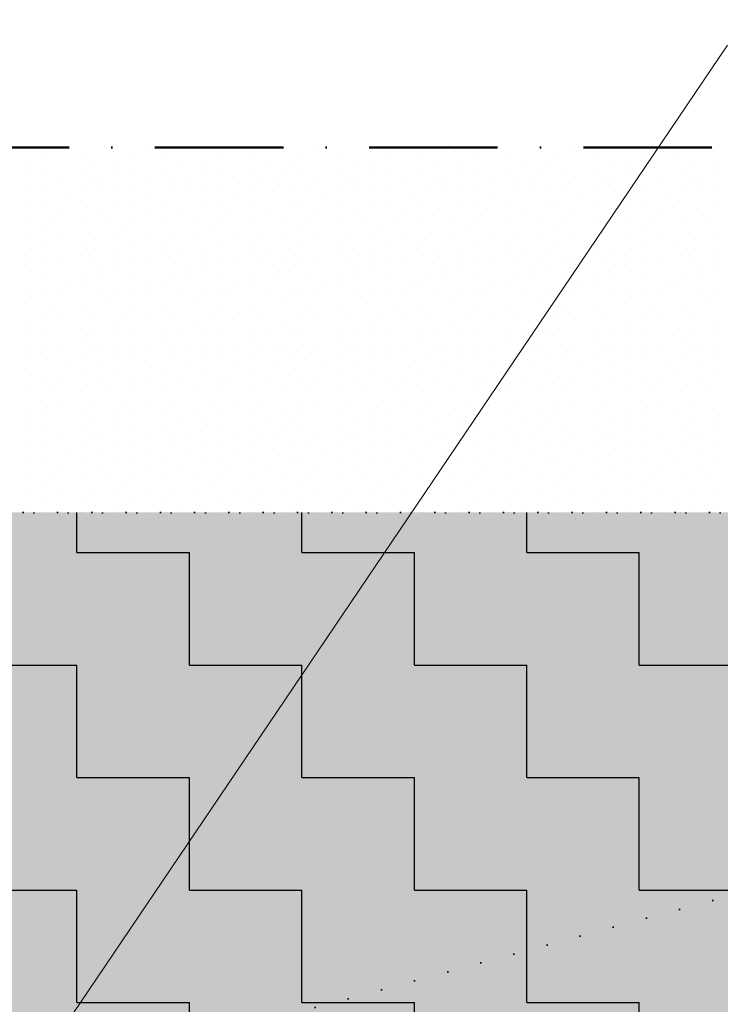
# Model space of a CAD drawing. Header units: millimetres. Extents: x -211955 to 157391, y -241491 to 94238.
# Tile 108 of 138: x 11679 to 13315, y -45416 to -43119. Entities that reach past the tile are written whole.
import ezdxf

# ---------------------------------------------------------------- set-up
doc = ezdxf.new("R2010")
doc.units = ezdxf.units.MM
doc.header["$PDMODE"] = 65
doc.linetypes.add('Cerchovana_1', pattern=[500, 300, -100, 0, -100])
doc.linetypes.add('Teckovana 0.5x_2', pattern=[80, 0, -80])
for name, color, linetype, lineweight in [('XR$2$PŮDORYS 1.NP - STÁVAJÍCÍ_1', 7, 'Continuous', 25), ('XR$3$SITUACE - BOURÁNÍ_1', 7, 'Continuous', 25), ('XR$4$SITUACE - BOURÁNÍ - KOTY_1', 7, 'Continuous', 25)]:
    doc.layers.add(name, color=color, linetype=linetype, lineweight=lineweight)
doc.styles.add('ARIALNARROW', font='ARIALN.TTF')
doc.dimstyles.new('DIMSTYLE_4', dxfattribs={"dimtxt": 250, "dimasz": 300, "dimexe": 0, "dimexo": 0, "dimgap": 125, "dimtad": 2, "dimlfac": 0.001, "dimrnd": 0.05, "dimzin": 4, "dimdsep": 46, "dimtxsty": 'ARIALNARROW', "dimblk1": 'ALL_ML_STRICH', "dimblk2": 'ALL_ML_STRICH', "dimsah": 1, "dimcen": 0, "dimclrd": 6, "dimclre": 6, "dimclrt": 6, "dimadec": 0, "dimazin": 0, "dimtfac": 1, "dimtdec": 0, "dimtix": 1, "dimtmove": 2, "dimatfit": 3, "dimfxl": 0, "dimtzin": 0, "dimlwd": 0, "dimlwe": 18, "dimarcsym": 0})

# ---------------------------------------------------------------- blocks, each defined once
blk = doc.blocks.new('VZOR_0')
at = {"layer": 'XR$3$SITUACE - BOURÁNÍ_1', "color": 204, "linetype": 'Continuous', "lineweight": 13}
for p, q in [((11776.2, -43417.2), (11776.2, -43417.2)), ((11976.2, -43417.2), (11976.2, -43417.2)), ((12176.2, -43417.2), (12176.2, -43417.2)), ((12376.2, -43417.2), (12376.2, -43417.2)), ((12576.2, -43417.2), (12576.2, -43417.2)), ((12776.2, -43417.2), (12776.2, -43417.2)), ((12976.2, -43417.2), (12976.2, -43417.2)), ((13176.2, -43417.2), (13176.2, -43417.2)), ((11697.4, -43425.8), (11697.4, -43425.8)), ((11740, -43440), (11740, -43440)), ((11820, -43440), (11820, -43440)), ((11897.4, -43425.8), (11897.4, -43425.8)), ((11940, -43440), (11940, -43440)), ((12020, -43440), (12020, -43440)), ((12097.4, -43425.8), (12097.4, -43425.8)), ((12140, -43440), (12140, -43440)), ((12220, -43440), (12220, -43440)), ((12297.4, -43425.8), (12297.4, -43425.8)), ((12340, -43440), (12340, -43440)), ((12420, -43440), (12420, -43440)), ((12497.4, -43425.8), (12497.4, -43425.8)), ((12540, -43440), (12540, -43440)), ((12620, -43440), (12620, -43440)), ((12697.4, -43425.8), (12697.4, -43425.8)), ((12740, -43440), (12740, -43440)), ((12820, -43440), (12820, -43440)), ((12897.4, -43425.8), (12897.4, -43425.8)), ((12940, -43440), (12940, -43440)), ((13020, -43440), (13020, -43440)), ((13097.4, -43425.8), (13097.4, -43425.8)), ((13140, -43440), (13140, -43440)), ((13220, -43440), (13220, -43440)), ((13297.4, -43425.8), (13297.4, -43425.8)), ((11706.8, -43453), (11706.8, -43453)), ((11820.6, -43468), (11820.6, -43468)), ((11856.8, -43452.4), (11856.8, -43452.4)), ((11906.8, -43453), (11906.8, -43453)), ((12020.6, -43468), (12020.6, -43468)), ((12056.8, -43452.4), (12056.8, -43452.4)), ((12106.8, -43453), (12106.8, -43453)), ((12220.6, -43468), (12220.6, -43468)), ((12256.8, -43452.4), (12256.8, -43452.4)), ((12306.8, -43453), (12306.8, -43453)), ((12420.6, -43468), (12420.6, -43468)), ((12456.8, -43452.4), (12456.8, -43452.4)), ((12506.8, -43453), (12506.8, -43453)), ((12620.6, -43468), (12620.6, -43468)), ((12656.8, -43452.4), (12656.8, -43452.4)), ((12706.8, -43453), (12706.8, -43453)), ((12820.6, -43468), (12820.6, -43468)), ((12856.8, -43452.4), (12856.8, -43452.4)), ((12906.8, -43453), (12906.8, -43453)), ((13020.6, -43468), (13020.6, -43468)), ((13056.8, -43452.4), (13056.8, -43452.4)), ((13106.8, -43453), (13106.8, -43453)), ((13220.6, -43468), (13220.6, -43468)), ((13256.8, -43452.4), (13256.8, -43452.4)), ((13306.8, -43453), (13306.8, -43453)), ((11700, -43480), (11700, -43480)), ((11741.8, -43476.4), (11741.8, -43476.4)), ((11775.4, -43484.6), (11775.4, -43484.6)), ((11843.4, -43487.8), (11843.4, -43487.8)), ((11869.8, -43490), (11869.8, -43490)), ((11900, -43480), (11900, -43480)), ((11941.8, -43476.4), (11941.8, -43476.4)), ((11975.4, -43484.6), (11975.4, -43484.6)), ((12043.4, -43487.8), (12043.4, -43487.8)), ((12069.8, -43490), (12069.8, -43490)), ((12100, -43480), (12100, -43480)), ((12141.8, -43476.4), (12141.8, -43476.4)), ((12175.4, -43484.6), (12175.4, -43484.6)), ((12243.4, -43487.8), (12243.4, -43487.8)), ((12269.8, -43490), (12269.8, -43490)), ((12300, -43480), (12300, -43480)), ((12341.8, -43476.4), (12341.8, -43476.4)), ((12375.4, -43484.6), (12375.4, -43484.6)), ((12443.4, -43487.8), (12443.4, -43487.8)), ((12469.8, -43490), (12469.8, -43490)), ((12500, -43480), (12500, -43480)), ((12541.8, -43476.4), (12541.8, -43476.4)), ((12575.4, -43484.6), (12575.4, -43484.6)), ((12643.4, -43487.8), (12643.4, -43487.8)), ((12669.8, -43490), (12669.8, -43490)), ((12700, -43480), (12700, -43480)), ((12741.8, -43476.4), (12741.8, -43476.4)), ((12775.4, -43484.6), (12775.4, -43484.6)), ((12843.4, -43487.8), (12843.4, -43487.8)), ((12869.8, -43490), (12869.8, -43490)), ((12900, -43480), (12900, -43480)), ((12941.8, -43476.4), (12941.8, -43476.4)), ((12975.4, -43484.6), (12975.4, -43484.6)), ((13043.4, -43487.8), (13043.4, -43487.8)), ((13069.8, -43490), (13069.8, -43490)), ((13100, -43480), (13100, -43480)), ((13141.8, -43476.4), (13141.8, -43476.4)), ((13175.4, -43484.6), (13175.4, -43484.6)), ((13243.4, -43487.8), (13243.4, -43487.8)), ((13269.8, -43490), (13269.8, -43490)), ((13300, -43480), (13300, -43480)), ((11707, -43507), (11707, -43507)), ((11742.8, -43511.8), (11742.8, -43511.8)), ((11828.8, -43510.4), (11828.8, -43510.4)), ((11907, -43507), (11907, -43507)), ((11942.8, -43511.8), (11942.8, -43511.8)), ((12028.8, -43510.4), (12028.8, -43510.4)), ((12107, -43507), (12107, -43507)), ((12142.8, -43511.8), (12142.8, -43511.8)), ((12228.8, -43510.4), (12228.8, -43510.4)), ((12307, -43507), (12307, -43507)), ((12342.8, -43511.8), (12342.8, -43511.8)), ((12428.8, -43510.4), (12428.8, -43510.4)), ((12507, -43507), (12507, -43507)), ((12542.8, -43511.8), (12542.8, -43511.8)), ((12628.8, -43510.4), (12628.8, -43510.4)), ((12707, -43507), (12707, -43507)), ((12742.8, -43511.8), (12742.8, -43511.8)), ((12828.8, -43510.4), (12828.8, -43510.4)), ((12907, -43507), (12907, -43507)), ((12942.8, -43511.8), (12942.8, -43511.8)), ((13028.8, -43510.4), (13028.8, -43510.4)), ((13107, -43507), (13107, -43507)), ((13142.8, -43511.8), (13142.8, -43511.8)), ((13228.8, -43510.4), (13228.8, -43510.4)), ((13307, -43507), (13307, -43507)), ((11787, -43529.6), (11787, -43529.6)), ((11868.8, -43519.8), (11868.8, -43519.8)), ((11987, -43529.6), (11987, -43529.6)), ((12068.8, -43519.8), (12068.8, -43519.8)), ((12187, -43529.6), (12187, -43529.6)), ((12268.8, -43519.8), (12268.8, -43519.8)), ((12387, -43529.6), (12387, -43529.6)), ((12468.8, -43519.8), (12468.8, -43519.8)), ((12587, -43529.6), (12587, -43529.6)), ((12668.8, -43519.8), (12668.8, -43519.8)), ((12787, -43529.6), (12787, -43529.6)), ((12868.8, -43519.8), (12868.8, -43519.8)), ((12987, -43529.6), (12987, -43529.6)), ((13068.8, -43519.8), (13068.8, -43519.8)), ((13187, -43529.6), (13187, -43529.6)), ((13268.8, -43519.8), (13268.8, -43519.8)), ((11705.4, -43548.4), (11705.4, -43548.4)), ((11739.8, -43551.8), (11739.8, -43551.8)), ((11772, -43558.6), (11772, -43558.6)), ((11820, -43540), (11820, -43540)), ((11860, -43560), (11860, -43560)), ((11905.4, -43548.4), (11905.4, -43548.4)), ((11939.8, -43551.8), (11939.8, -43551.8)), ((11972, -43558.6), (11972, -43558.6)), ((12020, -43540), (12020, -43540)), ((12060, -43560), (12060, -43560)), ((12105.4, -43548.4), (12105.4, -43548.4)), ((12139.8, -43551.8), (12139.8, -43551.8)), ((12172, -43558.6), (12172, -43558.6)), ((12220, -43540), (12220, -43540)), ((12260, -43560), (12260, -43560)), ((12305.4, -43548.4), (12305.4, -43548.4)), ((12339.8, -43551.8), (12339.8, -43551.8)), ((12372, -43558.6), (12372, -43558.6)), ((12420, -43540), (12420, -43540)), ((12460, -43560), (12460, -43560)), ((12505.4, -43548.4), (12505.4, -43548.4)), ((12539.8, -43551.8), (12539.8, -43551.8)), ((12572, -43558.6), (12572, -43558.6)), ((12620, -43540), (12620, -43540)), ((12660, -43560), (12660, -43560)), ((12705.4, -43548.4), (12705.4, -43548.4)), ((12739.8, -43551.8), (12739.8, -43551.8)), ((12772, -43558.6), (12772, -43558.6)), ((12820, -43540), (12820, -43540)), ((12860, -43560), (12860, -43560)), ((12905.4, -43548.4), (12905.4, -43548.4)), ((12939.8, -43551.8), (12939.8, -43551.8)), ((12972, -43558.6), (12972, -43558.6)), ((13020, -43540), (13020, -43540)), ((13060, -43560), (13060, -43560)), ((13105.4, -43548.4), (13105.4, -43548.4)), ((13139.8, -43551.8), (13139.8, -43551.8)), ((13172, -43558.6), (13172, -43558.6)), ((13220, -43540), (13220, -43540)), ((13260, -43560), (13260, -43560)), ((13305.4, -43548.4), (13305.4, -43548.4)), ((11690.2, -43580.8), (11690.2, -43580.8)), ((11748.8, -43584.8), (11748.8, -43584.8)), ((11890.2, -43580.8), (11890.2, -43580.8)), ((11948.8, -43584.8), (11948.8, -43584.8)), ((12090.2, -43580.8), (12090.2, -43580.8)), ((12148.8, -43584.8), (12148.8, -43584.8)), ((12290.2, -43580.8), (12290.2, -43580.8)), ((12348.8, -43584.8), (12348.8, -43584.8)), ((12490.2, -43580.8), (12490.2, -43580.8)), ((12548.8, -43584.8), (12548.8, -43584.8)), ((12690.2, -43580.8), (12690.2, -43580.8)), ((12748.8, -43584.8), (12748.8, -43584.8)), ((12890.2, -43580.8), (12890.2, -43580.8)), ((12948.8, -43584.8), (12948.8, -43584.8)), ((13090.2, -43580.8), (13090.2, -43580.8)), ((13148.8, -43584.8), (13148.8, -43584.8)), ((13290.2, -43580.8), (13290.2, -43580.8)), ((11821.8, -43586), (11821.8, -43586)), ((12021.8, -43586), (12021.8, -43586)), ((12221.8, -43586), (12221.8, -43586)), ((12421.8, -43586), (12421.8, -43586)), ((12621.8, -43586), (12621.8, -43586)), ((12821.8, -43586), (12821.8, -43586)), ((13021.8, -43586), (13021.8, -43586)), ((13221.8, -43586), (13221.8, -43586)), ((11697.4, -43625.8), (11697.4, -43625.8)), ((11728, -43608.4), (11728, -43608.4)), ((11776.2, -43617.2), (11776.2, -43617.2)), ((11839.6, -43615.6), (11839.6, -43615.6)), ((11897.4, -43625.8), (11897.4, -43625.8)), ((11928, -43608.4), (11928, -43608.4)), ((11976.2, -43617.2), (11976.2, -43617.2)), ((12039.6, -43615.6), (12039.6, -43615.6)), ((12097.4, -43625.8), (12097.4, -43625.8)), ((12128, -43608.4), (12128, -43608.4)), ((12176.2, -43617.2), (12176.2, -43617.2)), ((12239.6, -43615.6), (12239.6, -43615.6)), ((12297.4, -43625.8), (12297.4, -43625.8)), ((12328, -43608.4), (12328, -43608.4)), ((12376.2, -43617.2), (12376.2, -43617.2)), ((12439.6, -43615.6), (12439.6, -43615.6)), ((12497.4, -43625.8), (12497.4, -43625.8)), ((12528, -43608.4), (12528, -43608.4)), ((12576.2, -43617.2), (12576.2, -43617.2)), ((12639.6, -43615.6), (12639.6, -43615.6)), ((12697.4, -43625.8), (12697.4, -43625.8)), ((12728, -43608.4), (12728, -43608.4)), ((12776.2, -43617.2), (12776.2, -43617.2)), ((12839.6, -43615.6), (12839.6, -43615.6)), ((12897.4, -43625.8), (12897.4, -43625.8)), ((12928, -43608.4), (12928, -43608.4)), ((12976.2, -43617.2), (12976.2, -43617.2)), ((13039.6, -43615.6), (13039.6, -43615.6)), ((13097.4, -43625.8), (13097.4, -43625.8)), ((13128, -43608.4), (13128, -43608.4)), ((13176.2, -43617.2), (13176.2, -43617.2)), ((13239.6, -43615.6), (13239.6, -43615.6)), ((13297.4, -43625.8), (13297.4, -43625.8)), ((11706.8, -43653), (11706.8, -43653)), ((11740, -43640), (11740, -43640)), ((11820, -43640), (11820, -43640)), ((11856.8, -43652.4), (11856.8, -43652.4)), ((11906.8, -43653), (11906.8, -43653)), ((11940, -43640), (11940, -43640)), ((12020, -43640), (12020, -43640)), ((12056.8, -43652.4), (12056.8, -43652.4)), ((12106.8, -43653), (12106.8, -43653)), ((12140, -43640), (12140, -43640)), ((12220, -43640), (12220, -43640)), ((12256.8, -43652.4), (12256.8, -43652.4)), ((12306.8, -43653), (12306.8, -43653)), ((12340, -43640), (12340, -43640)), ((12420, -43640), (12420, -43640)), ((12456.8, -43652.4), (12456.8, -43652.4)), ((12506.8, -43653), (12506.8, -43653)), ((12540, -43640), (12540, -43640)), ((12620, -43640), (12620, -43640)), ((12656.8, -43652.4), (12656.8, -43652.4)), ((12706.8, -43653), (12706.8, -43653)), ((12740, -43640), (12740, -43640)), ((12820, -43640), (12820, -43640)), ((12856.8, -43652.4), (12856.8, -43652.4)), ((12906.8, -43653), (12906.8, -43653)), ((12940, -43640), (12940, -43640)), ((13020, -43640), (13020, -43640)), ((13056.8, -43652.4), (13056.8, -43652.4)), ((13106.8, -43653), (13106.8, -43653)), ((13140, -43640), (13140, -43640)), ((13220, -43640), (13220, -43640)), ((13256.8, -43652.4), (13256.8, -43652.4)), ((13306.8, -43653), (13306.8, -43653)), ((11741.8, -43676.4), (11741.8, -43676.4)), ((11820.6, -43668), (11820.6, -43668)), ((11941.8, -43676.4), (11941.8, -43676.4)), ((12020.6, -43668), (12020.6, -43668)), ((12141.8, -43676.4), (12141.8, -43676.4)), ((12220.6, -43668), (12220.6, -43668)), ((12341.8, -43676.4), (12341.8, -43676.4)), ((12420.6, -43668), (12420.6, -43668)), ((12541.8, -43676.4), (12541.8, -43676.4)), ((12620.6, -43668), (12620.6, -43668)), ((12741.8, -43676.4), (12741.8, -43676.4)), ((12820.6, -43668), (12820.6, -43668)), ((12941.8, -43676.4), (12941.8, -43676.4)), ((13020.6, -43668), (13020.6, -43668)), ((13141.8, -43676.4), (13141.8, -43676.4)), ((13220.6, -43668), (13220.6, -43668)), ((11700, -43680), (11700, -43680)), ((11775.4, -43684.6), (11775.4, -43684.6)), ((11843.4, -43687.8), (11843.4, -43687.8)), ((11869.8, -43690), (11869.8, -43690)), ((11900, -43680), (11900, -43680)), ((11975.4, -43684.6), (11975.4, -43684.6)), ((12043.4, -43687.8), (12043.4, -43687.8)), ((12069.8, -43690), (12069.8, -43690)), ((12100, -43680), (12100, -43680)), ((12175.4, -43684.6), (12175.4, -43684.6)), ((12243.4, -43687.8), (12243.4, -43687.8)), ((12269.8, -43690), (12269.8, -43690)), ((12300, -43680), (12300, -43680)), ((12375.4, -43684.6), (12375.4, -43684.6)), ((12443.4, -43687.8), (12443.4, -43687.8)), ((12469.8, -43690), (12469.8, -43690)), ((12500, -43680), (12500, -43680)), ((12575.4, -43684.6), (12575.4, -43684.6)), ((12643.4, -43687.8), (12643.4, -43687.8)), ((12669.8, -43690), (12669.8, -43690)), ((12700, -43680), (12700, -43680)), ((12775.4, -43684.6), (12775.4, -43684.6)), ((12843.4, -43687.8), (12843.4, -43687.8)), ((12869.8, -43690), (12869.8, -43690)), ((12900, -43680), (12900, -43680)), ((12975.4, -43684.6), (12975.4, -43684.6)), ((13043.4, -43687.8), (13043.4, -43687.8)), ((13069.8, -43690), (13069.8, -43690)), ((13100, -43680), (13100, -43680)), ((13175.4, -43684.6), (13175.4, -43684.6)), ((13243.4, -43687.8), (13243.4, -43687.8)), ((13269.8, -43690), (13269.8, -43690)), ((13300, -43680), (13300, -43680)), ((11707, -43707), (11707, -43707)), ((11742.8, -43711.8), (11742.8, -43711.8)), ((11828.8, -43710.4), (11828.8, -43710.4)), ((11868.8, -43719.8), (11868.8, -43719.8)), ((11907, -43707), (11907, -43707)), ((11942.8, -43711.8), (11942.8, -43711.8)), ((12028.8, -43710.4), (12028.8, -43710.4)), ((12068.8, -43719.8), (12068.8, -43719.8)), ((12107, -43707), (12107, -43707)), ((12142.8, -43711.8), (12142.8, -43711.8)), ((12228.8, -43710.4), (12228.8, -43710.4)), ((12268.8, -43719.8), (12268.8, -43719.8)), ((12307, -43707), (12307, -43707)), ((12342.8, -43711.8), (12342.8, -43711.8)), ((12428.8, -43710.4), (12428.8, -43710.4)), ((12468.8, -43719.8), (12468.8, -43719.8)), ((12507, -43707), (12507, -43707)), ((12542.8, -43711.8), (12542.8, -43711.8)), ((12628.8, -43710.4), (12628.8, -43710.4)), ((12668.8, -43719.8), (12668.8, -43719.8)), ((12707, -43707), (12707, -43707)), ((12742.8, -43711.8), (12742.8, -43711.8)), ((12828.8, -43710.4), (12828.8, -43710.4)), ((12868.8, -43719.8), (12868.8, -43719.8)), ((12907, -43707), (12907, -43707)), ((12942.8, -43711.8), (12942.8, -43711.8)), ((13028.8, -43710.4), (13028.8, -43710.4)), ((13068.8, -43719.8), (13068.8, -43719.8)), ((13107, -43707), (13107, -43707)), ((13142.8, -43711.8), (13142.8, -43711.8)), ((13228.8, -43710.4), (13228.8, -43710.4)), ((13268.8, -43719.8), (13268.8, -43719.8)), ((13307, -43707), (13307, -43707)), ((11787, -43729.6), (11787, -43729.6)), ((11820, -43740), (11820, -43740)), ((11987, -43729.6), (11987, -43729.6)), ((12020, -43740), (12020, -43740)), ((12187, -43729.6), (12187, -43729.6)), ((12220, -43740), (12220, -43740)), ((12387, -43729.6), (12387, -43729.6)), ((12420, -43740), (12420, -43740)), ((12587, -43729.6), (12587, -43729.6)), ((12620, -43740), (12620, -43740)), ((12787, -43729.6), (12787, -43729.6)), ((12820, -43740), (12820, -43740)), ((12987, -43729.6), (12987, -43729.6)), ((13020, -43740), (13020, -43740)), ((13187, -43729.6), (13187, -43729.6)), ((13220, -43740), (13220, -43740)), ((11705.4, -43748.4), (11705.4, -43748.4)), ((11739.8, -43751.8), (11739.8, -43751.8)), ((11772, -43758.6), (11772, -43758.6)), ((11860, -43760), (11860, -43760)), ((11905.4, -43748.4), (11905.4, -43748.4)), ((11939.8, -43751.8), (11939.8, -43751.8)), ((11972, -43758.6), (11972, -43758.6)), ((12060, -43760), (12060, -43760)), ((12105.4, -43748.4), (12105.4, -43748.4)), ((12139.8, -43751.8), (12139.8, -43751.8)), ((12172, -43758.6), (12172, -43758.6)), ((12260, -43760), (12260, -43760)), ((12305.4, -43748.4), (12305.4, -43748.4)), ((12339.8, -43751.8), (12339.8, -43751.8)), ((12372, -43758.6), (12372, -43758.6)), ((12460, -43760), (12460, -43760)), ((12505.4, -43748.4), (12505.4, -43748.4)), ((12539.8, -43751.8), (12539.8, -43751.8)), ((12572, -43758.6), (12572, -43758.6)), ((12660, -43760), (12660, -43760)), ((12705.4, -43748.4), (12705.4, -43748.4)), ((12739.8, -43751.8), (12739.8, -43751.8)), ((12772, -43758.6), (12772, -43758.6)), ((12860, -43760), (12860, -43760)), ((12905.4, -43748.4), (12905.4, -43748.4)), ((12939.8, -43751.8), (12939.8, -43751.8)), ((12972, -43758.6), (12972, -43758.6)), ((13060, -43760), (13060, -43760)), ((13105.4, -43748.4), (13105.4, -43748.4)), ((13139.8, -43751.8), (13139.8, -43751.8)), ((13172, -43758.6), (13172, -43758.6)), ((13260, -43760), (13260, -43760)), ((13305.4, -43748.4), (13305.4, -43748.4)), ((11690.2, -43780.8), (11690.2, -43780.8)), ((11748.8, -43784.8), (11748.8, -43784.8)), ((11821.8, -43786), (11821.8, -43786)), ((11890.2, -43780.8), (11890.2, -43780.8)), ((11948.8, -43784.8), (11948.8, -43784.8)), ((12021.8, -43786), (12021.8, -43786)), ((12090.2, -43780.8), (12090.2, -43780.8)), ((12148.8, -43784.8), (12148.8, -43784.8)), ((12221.8, -43786), (12221.8, -43786)), ((12290.2, -43780.8), (12290.2, -43780.8)), ((12348.8, -43784.8), (12348.8, -43784.8)), ((12421.8, -43786), (12421.8, -43786)), ((12490.2, -43780.8), (12490.2, -43780.8)), ((12548.8, -43784.8), (12548.8, -43784.8)), ((12621.8, -43786), (12621.8, -43786)), ((12690.2, -43780.8), (12690.2, -43780.8)), ((12748.8, -43784.8), (12748.8, -43784.8)), ((12821.8, -43786), (12821.8, -43786)), ((12890.2, -43780.8), (12890.2, -43780.8)), ((12948.8, -43784.8), (12948.8, -43784.8)), ((13021.8, -43786), (13021.8, -43786)), ((13090.2, -43780.8), (13090.2, -43780.8)), ((13148.8, -43784.8), (13148.8, -43784.8)), ((13221.8, -43786), (13221.8, -43786)), ((13290.2, -43780.8), (13290.2, -43780.8)), ((11728, -43808.4), (11728, -43808.4)), ((11928, -43808.4), (11928, -43808.4)), ((12128, -43808.4), (12128, -43808.4)), ((12328, -43808.4), (12328, -43808.4)), ((12528, -43808.4), (12528, -43808.4)), ((12728, -43808.4), (12728, -43808.4)), ((12928, -43808.4), (12928, -43808.4)), ((13128, -43808.4), (13128, -43808.4)), ((11697.4, -43825.8), (11697.4, -43825.8)), ((11776.2, -43817.2), (11776.2, -43817.2)), ((11839.6, -43815.6), (11839.6, -43815.6)), ((11897.4, -43825.8), (11897.4, -43825.8)), ((11976.2, -43817.2), (11976.2, -43817.2)), ((12039.6, -43815.6), (12039.6, -43815.6)), ((12097.4, -43825.8), (12097.4, -43825.8)), ((12176.2, -43817.2), (12176.2, -43817.2)), ((12239.6, -43815.6), (12239.6, -43815.6)), ((12297.4, -43825.8), (12297.4, -43825.8)), ((12376.2, -43817.2), (12376.2, -43817.2)), ((12439.6, -43815.6), (12439.6, -43815.6)), ((12497.4, -43825.8), (12497.4, -43825.8)), ((12576.2, -43817.2), (12576.2, -43817.2)), ((12639.6, -43815.6), (12639.6, -43815.6)), ((12697.4, -43825.8), (12697.4, -43825.8)), ((12776.2, -43817.2), (12776.2, -43817.2)), ((12839.6, -43815.6), (12839.6, -43815.6)), ((12897.4, -43825.8), (12897.4, -43825.8)), ((12976.2, -43817.2), (12976.2, -43817.2)), ((13039.6, -43815.6), (13039.6, -43815.6)), ((13097.4, -43825.8), (13097.4, -43825.8)), ((13176.2, -43817.2), (13176.2, -43817.2)), ((13239.6, -43815.6), (13239.6, -43815.6)), ((13297.4, -43825.8), (13297.4, -43825.8)), ((11706.8, -43853), (11706.8, -43853)), ((11740, -43840), (11740, -43840)), ((11820, -43840), (11820, -43840)), ((11856.8, -43852.4), (11856.8, -43852.4)), ((11906.8, -43853), (11906.8, -43853)), ((11940, -43840), (11940, -43840)), ((12020, -43840), (12020, -43840)), ((12056.8, -43852.4), (12056.8, -43852.4)), ((12106.8, -43853), (12106.8, -43853)), ((12140, -43840), (12140, -43840)), ((12220, -43840), (12220, -43840)), ((12256.8, -43852.4), (12256.8, -43852.4)), ((12306.8, -43853), (12306.8, -43853)), ((12340, -43840), (12340, -43840)), ((12420, -43840), (12420, -43840)), ((12456.8, -43852.4), (12456.8, -43852.4)), ((12506.8, -43853), (12506.8, -43853)), ((12540, -43840), (12540, -43840)), ((12620, -43840), (12620, -43840)), ((12656.8, -43852.4), (12656.8, -43852.4)), ((12706.8, -43853), (12706.8, -43853)), ((12740, -43840), (12740, -43840)), ((12820, -43840), (12820, -43840)), ((12856.8, -43852.4), (12856.8, -43852.4)), ((12906.8, -43853), (12906.8, -43853)), ((12940, -43840), (12940, -43840)), ((13020, -43840), (13020, -43840)), ((13056.8, -43852.4), (13056.8, -43852.4)), ((13106.8, -43853), (13106.8, -43853)), ((13140, -43840), (13140, -43840)), ((13220, -43840), (13220, -43840)), ((13256.8, -43852.4), (13256.8, -43852.4)), ((13306.8, -43853), (13306.8, -43853)), ((11700, -43880), (11700, -43880)), ((11741.8, -43876.4), (11741.8, -43876.4)), ((11820.6, -43868), (11820.6, -43868)), ((11900, -43880), (11900, -43880)), ((11941.8, -43876.4), (11941.8, -43876.4)), ((12020.6, -43868), (12020.6, -43868)), ((12100, -43880), (12100, -43880)), ((12141.8, -43876.4), (12141.8, -43876.4)), ((12220.6, -43868), (12220.6, -43868)), ((12300, -43880), (12300, -43880)), ((12341.8, -43876.4), (12341.8, -43876.4)), ((12420.6, -43868), (12420.6, -43868)), ((12500, -43880), (12500, -43880)), ((12541.8, -43876.4), (12541.8, -43876.4)), ((12620.6, -43868), (12620.6, -43868)), ((12700, -43880), (12700, -43880)), ((12741.8, -43876.4), (12741.8, -43876.4)), ((12820.6, -43868), (12820.6, -43868)), ((12900, -43880), (12900, -43880)), ((12941.8, -43876.4), (12941.8, -43876.4)), ((13020.6, -43868), (13020.6, -43868)), ((13100, -43880), (13100, -43880)), ((13141.8, -43876.4), (13141.8, -43876.4)), ((13220.6, -43868), (13220.6, -43868)), ((13300, -43880), (13300, -43880)), ((11775.4, -43884.6), (11775.4, -43884.6)), ((11843.4, -43887.8), (11843.4, -43887.8)), ((11869.8, -43890), (11869.8, -43890)), ((11975.4, -43884.6), (11975.4, -43884.6)), ((12043.4, -43887.8), (12043.4, -43887.8)), ((12069.8, -43890), (12069.8, -43890)), ((12175.4, -43884.6), (12175.4, -43884.6)), ((12243.4, -43887.8), (12243.4, -43887.8)), ((12269.8, -43890), (12269.8, -43890)), ((12375.4, -43884.6), (12375.4, -43884.6)), ((12443.4, -43887.8), (12443.4, -43887.8)), ((12469.8, -43890), (12469.8, -43890)), ((12575.4, -43884.6), (12575.4, -43884.6)), ((12643.4, -43887.8), (12643.4, -43887.8)), ((12669.8, -43890), (12669.8, -43890)), ((12775.4, -43884.6), (12775.4, -43884.6)), ((12843.4, -43887.8), (12843.4, -43887.8)), ((12869.8, -43890), (12869.8, -43890)), ((12975.4, -43884.6), (12975.4, -43884.6)), ((13043.4, -43887.8), (13043.4, -43887.8)), ((13069.8, -43890), (13069.8, -43890)), ((13175.4, -43884.6), (13175.4, -43884.6)), ((13243.4, -43887.8), (13243.4, -43887.8)), ((13269.8, -43890), (13269.8, -43890)), ((11707, -43907), (11707, -43907)), ((11742.8, -43911.8), (11742.8, -43911.8)), ((11787, -43929.6), (11787, -43929.6)), ((11828.8, -43910.4), (11828.8, -43910.4)), ((11868.8, -43919.8), (11868.8, -43919.8)), ((11907, -43907), (11907, -43907)), ((11942.8, -43911.8), (11942.8, -43911.8)), ((11987, -43929.6), (11987, -43929.6)), ((12028.8, -43910.4), (12028.8, -43910.4)), ((12068.8, -43919.8), (12068.8, -43919.8)), ((12107, -43907), (12107, -43907)), ((12142.8, -43911.8), (12142.8, -43911.8)), ((12187, -43929.6), (12187, -43929.6)), ((12228.8, -43910.4), (12228.8, -43910.4)), ((12268.8, -43919.8), (12268.8, -43919.8)), ((12307, -43907), (12307, -43907)), ((12342.8, -43911.8), (12342.8, -43911.8)), ((12387, -43929.6), (12387, -43929.6)), ((12428.8, -43910.4), (12428.8, -43910.4)), ((12468.8, -43919.8), (12468.8, -43919.8)), ((12507, -43907), (12507, -43907)), ((12542.8, -43911.8), (12542.8, -43911.8)), ((12587, -43929.6), (12587, -43929.6)), ((12628.8, -43910.4), (12628.8, -43910.4)), ((12668.8, -43919.8), (12668.8, -43919.8)), ((12707, -43907), (12707, -43907)), ((12742.8, -43911.8), (12742.8, -43911.8)), ((12787, -43929.6), (12787, -43929.6)), ((12828.8, -43910.4), (12828.8, -43910.4)), ((12868.8, -43919.8), (12868.8, -43919.8)), ((12907, -43907), (12907, -43907)), ((12942.8, -43911.8), (12942.8, -43911.8)), ((12987, -43929.6), (12987, -43929.6)), ((13028.8, -43910.4), (13028.8, -43910.4)), ((13068.8, -43919.8), (13068.8, -43919.8)), ((13107, -43907), (13107, -43907)), ((13142.8, -43911.8), (13142.8, -43911.8)), ((13187, -43929.6), (13187, -43929.6)), ((13228.8, -43910.4), (13228.8, -43910.4)), ((13268.8, -43919.8), (13268.8, -43919.8)), ((13307, -43907), (13307, -43907)), ((11705.4, -43948.4), (11705.4, -43948.4)), ((11739.8, -43951.8), (11739.8, -43951.8)), ((11820, -43940), (11820, -43940)), ((11905.4, -43948.4), (11905.4, -43948.4)), ((11939.8, -43951.8), (11939.8, -43951.8)), ((12020, -43940), (12020, -43940)), ((12105.4, -43948.4), (12105.4, -43948.4)), ((12139.8, -43951.8), (12139.8, -43951.8)), ((12220, -43940), (12220, -43940)), ((12305.4, -43948.4), (12305.4, -43948.4)), ((12339.8, -43951.8), (12339.8, -43951.8)), ((12420, -43940), (12420, -43940)), ((12505.4, -43948.4), (12505.4, -43948.4)), ((12539.8, -43951.8), (12539.8, -43951.8)), ((12620, -43940), (12620, -43940)), ((12705.4, -43948.4), (12705.4, -43948.4)), ((12739.8, -43951.8), (12739.8, -43951.8)), ((12820, -43940), (12820, -43940)), ((12905.4, -43948.4), (12905.4, -43948.4)), ((12939.8, -43951.8), (12939.8, -43951.8)), ((13020, -43940), (13020, -43940)), ((13105.4, -43948.4), (13105.4, -43948.4)), ((13139.8, -43951.8), (13139.8, -43951.8)), ((13220, -43940), (13220, -43940)), ((13305.4, -43948.4), (13305.4, -43948.4)), ((11772, -43958.6), (11772, -43958.6)), ((11860, -43960), (11860, -43960)), ((11972, -43958.6), (11972, -43958.6)), ((12060, -43960), (12060, -43960)), ((12172, -43958.6), (12172, -43958.6)), ((12260, -43960), (12260, -43960)), ((12372, -43958.6), (12372, -43958.6)), ((12460, -43960), (12460, -43960)), ((12572, -43958.6), (12572, -43958.6)), ((12660, -43960), (12660, -43960)), ((12772, -43958.6), (12772, -43958.6)), ((12860, -43960), (12860, -43960)), ((12972, -43958.6), (12972, -43958.6)), ((13060, -43960), (13060, -43960)), ((13172, -43958.6), (13172, -43958.6)), ((13260, -43960), (13260, -43960)), ((11690.2, -43980.8), (11690.2, -43980.8)), ((11748.8, -43984.8), (11748.8, -43984.8)), ((11821.8, -43986), (11821.8, -43986)), ((11890.2, -43980.8), (11890.2, -43980.8)), ((11948.8, -43984.8), (11948.8, -43984.8)), ((12021.8, -43986), (12021.8, -43986)), ((12090.2, -43980.8), (12090.2, -43980.8)), ((12148.8, -43984.8), (12148.8, -43984.8)), ((12221.8, -43986), (12221.8, -43986)), ((12290.2, -43980.8), (12290.2, -43980.8)), ((12348.8, -43984.8), (12348.8, -43984.8)), ((12421.8, -43986), (12421.8, -43986)), ((12490.2, -43980.8), (12490.2, -43980.8)), ((12548.8, -43984.8), (12548.8, -43984.8)), ((12621.8, -43986), (12621.8, -43986)), ((12690.2, -43980.8), (12690.2, -43980.8)), ((12748.8, -43984.8), (12748.8, -43984.8)), ((12821.8, -43986), (12821.8, -43986)), ((12890.2, -43980.8), (12890.2, -43980.8)), ((12948.8, -43984.8), (12948.8, -43984.8)), ((13021.8, -43986), (13021.8, -43986)), ((13090.2, -43980.8), (13090.2, -43980.8)), ((13148.8, -43984.8), (13148.8, -43984.8)), ((13221.8, -43986), (13221.8, -43986)), ((13290.2, -43980.8), (13290.2, -43980.8)), ((11728, -44008.4), (11728, -44008.4)), ((11776.2, -44017.2), (11776.2, -44017.2)), ((11839.6, -44015.6), (11839.6, -44015.6)), ((11928, -44008.4), (11928, -44008.4)), ((11976.2, -44017.2), (11976.2, -44017.2)), ((12039.6, -44015.6), (12039.6, -44015.6)), ((12128, -44008.4), (12128, -44008.4)), ((12176.2, -44017.2), (12176.2, -44017.2)), ((12239.6, -44015.6), (12239.6, -44015.6)), ((12328, -44008.4), (12328, -44008.4)), ((12376.2, -44017.2), (12376.2, -44017.2)), ((12439.6, -44015.6), (12439.6, -44015.6)), ((12528, -44008.4), (12528, -44008.4)), ((12576.2, -44017.2), (12576.2, -44017.2)), ((12639.6, -44015.6), (12639.6, -44015.6)), ((12728, -44008.4), (12728, -44008.4)), ((12776.2, -44017.2), (12776.2, -44017.2)), ((12839.6, -44015.6), (12839.6, -44015.6)), ((12928, -44008.4), (12928, -44008.4)), ((12976.2, -44017.2), (12976.2, -44017.2)), ((13039.6, -44015.6), (13039.6, -44015.6)), ((13128, -44008.4), (13128, -44008.4)), ((13176.2, -44017.2), (13176.2, -44017.2)), ((13239.6, -44015.6), (13239.6, -44015.6)), ((11697.4, -44025.8), (11697.4, -44025.8)), ((11740, -44040), (11740, -44040)), ((11820, -44040), (11820, -44040)), ((11897.4, -44025.8), (11897.4, -44025.8)), ((11940, -44040), (11940, -44040)), ((12020, -44040), (12020, -44040)), ((12097.4, -44025.8), (12097.4, -44025.8)), ((12140, -44040), (12140, -44040)), ((12220, -44040), (12220, -44040)), ((12297.4, -44025.8), (12297.4, -44025.8)), ((12340, -44040), (12340, -44040)), ((12420, -44040), (12420, -44040)), ((12497.4, -44025.8), (12497.4, -44025.8)), ((12540, -44040), (12540, -44040)), ((12620, -44040), (12620, -44040)), ((12697.4, -44025.8), (12697.4, -44025.8)), ((12740, -44040), (12740, -44040)), ((12820, -44040), (12820, -44040)), ((12897.4, -44025.8), (12897.4, -44025.8)), ((12940, -44040), (12940, -44040)), ((13020, -44040), (13020, -44040)), ((13097.4, -44025.8), (13097.4, -44025.8)), ((13140, -44040), (13140, -44040)), ((13220, -44040), (13220, -44040)), ((13297.4, -44025.8), (13297.4, -44025.8)), ((11706.8, -44053), (11706.8, -44053)), ((11856.8, -44052.4), (11856.8, -44052.4)), ((11906.8, -44053), (11906.8, -44053)), ((12056.8, -44052.4), (12056.8, -44052.4)), ((12106.8, -44053), (12106.8, -44053)), ((12256.8, -44052.4), (12256.8, -44052.4)), ((12306.8, -44053), (12306.8, -44053)), ((12456.8, -44052.4), (12456.8, -44052.4)), ((12506.8, -44053), (12506.8, -44053)), ((12656.8, -44052.4), (12656.8, -44052.4)), ((12706.8, -44053), (12706.8, -44053)), ((12856.8, -44052.4), (12856.8, -44052.4)), ((12906.8, -44053), (12906.8, -44053)), ((13056.8, -44052.4), (13056.8, -44052.4)), ((13106.8, -44053), (13106.8, -44053)), ((13256.8, -44052.4), (13256.8, -44052.4)), ((13306.8, -44053), (13306.8, -44053)), ((11700, -44080), (11700, -44080)), ((11741.8, -44076.4), (11741.8, -44076.4)), ((11775.4, -44084.6), (11775.4, -44084.6)), ((11820.6, -44068), (11820.6, -44068)), ((11843.4, -44087.8), (11843.4, -44087.8)), ((11869.8, -44090), (11869.8, -44090)), ((11900, -44080), (11900, -44080)), ((11941.8, -44076.4), (11941.8, -44076.4)), ((11975.4, -44084.6), (11975.4, -44084.6)), ((12020.6, -44068), (12020.6, -44068)), ((12043.4, -44087.8), (12043.4, -44087.8)), ((12069.8, -44090), (12069.8, -44090)), ((12100, -44080), (12100, -44080)), ((12141.8, -44076.4), (12141.8, -44076.4)), ((12175.4, -44084.6), (12175.4, -44084.6)), ((12220.6, -44068), (12220.6, -44068)), ((12243.4, -44087.8), (12243.4, -44087.8)), ((12269.8, -44090), (12269.8, -44090)), ((12300, -44080), (12300, -44080)), ((12341.8, -44076.4), (12341.8, -44076.4)), ((12375.4, -44084.6), (12375.4, -44084.6)), ((12420.6, -44068), (12420.6, -44068)), ((12443.4, -44087.8), (12443.4, -44087.8)), ((12469.8, -44090), (12469.8, -44090)), ((12500, -44080), (12500, -44080)), ((12541.8, -44076.4), (12541.8, -44076.4)), ((12575.4, -44084.6), (12575.4, -44084.6)), ((12620.6, -44068), (12620.6, -44068)), ((12643.4, -44087.8), (12643.4, -44087.8)), ((12669.8, -44090), (12669.8, -44090)), ((12700, -44080), (12700, -44080)), ((12741.8, -44076.4), (12741.8, -44076.4)), ((12775.4, -44084.6), (12775.4, -44084.6)), ((12820.6, -44068), (12820.6, -44068)), ((12843.4, -44087.8), (12843.4, -44087.8)), ((12869.8, -44090), (12869.8, -44090)), ((12900, -44080), (12900, -44080)), ((12941.8, -44076.4), (12941.8, -44076.4)), ((12975.4, -44084.6), (12975.4, -44084.6)), ((13020.6, -44068), (13020.6, -44068)), ((13043.4, -44087.8), (13043.4, -44087.8)), ((13069.8, -44090), (13069.8, -44090)), ((13100, -44080), (13100, -44080)), ((13141.8, -44076.4), (13141.8, -44076.4)), ((13175.4, -44084.6), (13175.4, -44084.6)), ((13220.6, -44068), (13220.6, -44068)), ((13243.4, -44087.8), (13243.4, -44087.8)), ((13269.8, -44090), (13269.8, -44090)), ((13300, -44080), (13300, -44080)), ((11707, -44107), (11707, -44107)), ((11742.8, -44111.8), (11742.8, -44111.8)), ((11828.8, -44110.4), (11828.8, -44110.4)), ((11907, -44107), (11907, -44107)), ((11942.8, -44111.8), (11942.8, -44111.8)), ((12028.8, -44110.4), (12028.8, -44110.4)), ((12107, -44107), (12107, -44107)), ((12142.8, -44111.8), (12142.8, -44111.8)), ((12228.8, -44110.4), (12228.8, -44110.4)), ((12307, -44107), (12307, -44107)), ((12342.8, -44111.8), (12342.8, -44111.8)), ((12428.8, -44110.4), (12428.8, -44110.4)), ((12507, -44107), (12507, -44107)), ((12542.8, -44111.8), (12542.8, -44111.8)), ((12628.8, -44110.4), (12628.8, -44110.4)), ((12707, -44107), (12707, -44107)), ((12742.8, -44111.8), (12742.8, -44111.8)), ((12828.8, -44110.4), (12828.8, -44110.4)), ((12907, -44107), (12907, -44107)), ((12942.8, -44111.8), (12942.8, -44111.8)), ((13028.8, -44110.4), (13028.8, -44110.4)), ((13107, -44107), (13107, -44107)), ((13142.8, -44111.8), (13142.8, -44111.8)), ((13228.8, -44110.4), (13228.8, -44110.4)), ((13307, -44107), (13307, -44107)), ((11787, -44129.6), (11787, -44129.6)), ((11868.8, -44119.8), (11868.8, -44119.8)), ((11987, -44129.6), (11987, -44129.6)), ((12068.8, -44119.8), (12068.8, -44119.8)), ((12187, -44129.6), (12187, -44129.6)), ((12268.8, -44119.8), (12268.8, -44119.8)), ((12387, -44129.6), (12387, -44129.6)), ((12468.8, -44119.8), (12468.8, -44119.8)), ((12587, -44129.6), (12587, -44129.6)), ((12668.8, -44119.8), (12668.8, -44119.8)), ((12787, -44129.6), (12787, -44129.6)), ((12868.8, -44119.8), (12868.8, -44119.8)), ((12987, -44129.6), (12987, -44129.6)), ((13068.8, -44119.8), (13068.8, -44119.8)), ((13187, -44129.6), (13187, -44129.6)), ((13268.8, -44119.8), (13268.8, -44119.8)), ((11705.4, -44148.4), (11705.4, -44148.4)), ((11739.8, -44151.8), (11739.8, -44151.8)), ((11772, -44158.6), (11772, -44158.6)), ((11820, -44140), (11820, -44140)), ((11905.4, -44148.4), (11905.4, -44148.4)), ((11939.8, -44151.8), (11939.8, -44151.8)), ((11972, -44158.6), (11972, -44158.6)), ((12020, -44140), (12020, -44140)), ((12105.4, -44148.4), (12105.4, -44148.4)), ((12139.8, -44151.8), (12139.8, -44151.8)), ((12172, -44158.6), (12172, -44158.6)), ((12220, -44140), (12220, -44140)), ((12305.4, -44148.4), (12305.4, -44148.4)), ((12339.8, -44151.8), (12339.8, -44151.8)), ((12372, -44158.6), (12372, -44158.6)), ((12420, -44140), (12420, -44140)), ((12505.4, -44148.4), (12505.4, -44148.4)), ((12539.8, -44151.8), (12539.8, -44151.8)), ((12572, -44158.6), (12572, -44158.6)), ((12620, -44140), (12620, -44140)), ((12705.4, -44148.4), (12705.4, -44148.4)), ((12739.8, -44151.8), (12739.8, -44151.8)), ((12772, -44158.6), (12772, -44158.6)), ((12820, -44140), (12820, -44140)), ((12905.4, -44148.4), (12905.4, -44148.4)), ((12939.8, -44151.8), (12939.8, -44151.8)), ((12972, -44158.6), (12972, -44158.6)), ((13020, -44140), (13020, -44140)), ((13105.4, -44148.4), (13105.4, -44148.4)), ((13139.8, -44151.8), (13139.8, -44151.8)), ((13172, -44158.6), (13172, -44158.6)), ((13220, -44140), (13220, -44140)), ((13305.4, -44148.4), (13305.4, -44148.4)), ((11690.2, -44180.8), (11690.2, -44180.8)), ((11860, -44160), (11860, -44160)), ((11890.2, -44180.8), (11890.2, -44180.8)), ((12060, -44160), (12060, -44160)), ((12090.2, -44180.8), (12090.2, -44180.8)), ((12260, -44160), (12260, -44160)), ((12290.2, -44180.8), (12290.2, -44180.8)), ((12460, -44160), (12460, -44160)), ((12490.2, -44180.8), (12490.2, -44180.8)), ((12660, -44160), (12660, -44160)), ((12690.2, -44180.8), (12690.2, -44180.8)), ((12860, -44160), (12860, -44160)), ((12890.2, -44180.8), (12890.2, -44180.8)), ((13060, -44160), (13060, -44160)), ((13090.2, -44180.8), (13090.2, -44180.8)), ((13260, -44160), (13260, -44160)), ((13290.2, -44180.8), (13290.2, -44180.8)), ((11748.8, -44184.8), (11748.8, -44184.8)), ((11821.8, -44186), (11821.8, -44186)), ((11948.8, -44184.8), (11948.8, -44184.8)), ((12021.8, -44186), (12021.8, -44186)), ((12148.8, -44184.8), (12148.8, -44184.8)), ((12221.8, -44186), (12221.8, -44186)), ((12348.8, -44184.8), (12348.8, -44184.8)), ((12421.8, -44186), (12421.8, -44186)), ((12548.8, -44184.8), (12548.8, -44184.8)), ((12621.8, -44186), (12621.8, -44186)), ((12748.8, -44184.8), (12748.8, -44184.8)), ((12821.8, -44186), (12821.8, -44186)), ((12948.8, -44184.8), (12948.8, -44184.8)), ((13021.8, -44186), (13021.8, -44186)), ((13148.8, -44184.8), (13148.8, -44184.8)), ((13221.8, -44186), (13221.8, -44186)), ((11697.4, -44225.8), (11697.4, -44225.8)), ((11728, -44208.4), (11728, -44208.4)), ((11776.2, -44217.2), (11776.2, -44217.2)), ((11839.6, -44215.6), (11839.6, -44215.6)), ((11897.4, -44225.8), (11897.4, -44225.8)), ((11928, -44208.4), (11928, -44208.4)), ((11976.2, -44217.2), (11976.2, -44217.2)), ((12039.6, -44215.6), (12039.6, -44215.6)), ((12097.4, -44225.8), (12097.4, -44225.8)), ((12128, -44208.4), (12128, -44208.4)), ((12176.2, -44217.2), (12176.2, -44217.2)), ((12239.6, -44215.6), (12239.6, -44215.6)), ((12297.4, -44225.8), (12297.4, -44225.8)), ((12328, -44208.4), (12328, -44208.4)), ((12376.2, -44217.2), (12376.2, -44217.2)), ((12439.6, -44215.6), (12439.6, -44215.6)), ((12497.4, -44225.8), (12497.4, -44225.8)), ((12528, -44208.4), (12528, -44208.4)), ((12576.2, -44217.2), (12576.2, -44217.2)), ((12639.6, -44215.6), (12639.6, -44215.6)), ((12697.4, -44225.8), (12697.4, -44225.8)), ((12728, -44208.4), (12728, -44208.4)), ((12776.2, -44217.2), (12776.2, -44217.2)), ((12839.6, -44215.6), (12839.6, -44215.6)), ((12897.4, -44225.8), (12897.4, -44225.8)), ((12928, -44208.4), (12928, -44208.4)), ((12976.2, -44217.2), (12976.2, -44217.2)), ((13039.6, -44215.6), (13039.6, -44215.6)), ((13097.4, -44225.8), (13097.4, -44225.8)), ((13128, -44208.4), (13128, -44208.4)), ((13176.2, -44217.2), (13176.2, -44217.2)), ((13239.6, -44215.6), (13239.6, -44215.6)), ((13297.4, -44225.8), (13297.4, -44225.8)), ((11740, -44240), (11740, -44240)), ((11820, -44240), (11820, -44240)), ((11940, -44240), (11940, -44240)), ((12020, -44240), (12020, -44240)), ((12140, -44240), (12140, -44240)), ((12220, -44240), (12220, -44240)), ((12340, -44240), (12340, -44240)), ((12420, -44240), (12420, -44240)), ((12540, -44240), (12540, -44240)), ((12620, -44240), (12620, -44240)), ((12740, -44240), (12740, -44240)), ((12820, -44240), (12820, -44240)), ((12940, -44240), (12940, -44240)), ((13020, -44240), (13020, -44240)), ((13140, -44240), (13140, -44240)), ((13220, -44240), (13220, -44240)), ((11706.8, -44253), (11706.8, -44253)), ((11820.6, -44268), (11820.6, -44268)), ((11856.8, -44252.4), (11856.8, -44252.4)), ((11906.8, -44253), (11906.8, -44253)), ((12020.6, -44268), (12020.6, -44268)), ((12056.8, -44252.4), (12056.8, -44252.4)), ((12106.8, -44253), (12106.8, -44253)), ((12220.6, -44268), (12220.6, -44268)), ((12256.8, -44252.4), (12256.8, -44252.4)), ((12306.8, -44253), (12306.8, -44253)), ((12420.6, -44268), (12420.6, -44268)), ((12456.8, -44252.4), (12456.8, -44252.4)), ((12506.8, -44253), (12506.8, -44253)), ((12620.6, -44268), (12620.6, -44268)), ((12656.8, -44252.4), (12656.8, -44252.4)), ((12706.8, -44253), (12706.8, -44253)), ((12820.6, -44268), (12820.6, -44268)), ((12856.8, -44252.4), (12856.8, -44252.4)), ((12906.8, -44253), (12906.8, -44253)), ((13020.6, -44268), (13020.6, -44268)), ((13056.8, -44252.4), (13056.8, -44252.4)), ((13106.8, -44253), (13106.8, -44253)), ((13220.6, -44268), (13220.6, -44268)), ((13256.8, -44252.4), (13256.8, -44252.4)), ((13306.8, -44253), (13306.8, -44253)), ((11700, -44280), (11700, -44280)), ((11741.8, -44276.4), (11741.8, -44276.4)), ((11775.4, -44284.6), (11775.4, -44284.6)), ((11843.4, -44287.8), (11843.4, -44287.8)), ((11869.8, -44290), (11869.8, -44290)), ((11900, -44280), (11900, -44280)), ((11941.8, -44276.4), (11941.8, -44276.4)), ((11975.4, -44284.6), (11975.4, -44284.6)), ((12043.4, -44287.8), (12043.4, -44287.8)), ((12069.8, -44290), (12069.8, -44290)), ((12100, -44280), (12100, -44280)), ((12141.8, -44276.4), (12141.8, -44276.4)), ((12175.4, -44284.6), (12175.4, -44284.6)), ((12243.4, -44287.8), (12243.4, -44287.8)), ((12269.8, -44290), (12269.8, -44290)), ((12300, -44280), (12300, -44280)), ((12341.8, -44276.4), (12341.8, -44276.4)), ((12375.4, -44284.6), (12375.4, -44284.6)), ((12443.4, -44287.8), (12443.4, -44287.8)), ((12469.8, -44290), (12469.8, -44290)), ((12500, -44280), (12500, -44280)), ((12541.8, -44276.4), (12541.8, -44276.4)), ((12575.4, -44284.6), (12575.4, -44284.6)), ((12643.4, -44287.8), (12643.4, -44287.8)), ((12669.8, -44290), (12669.8, -44290)), ((12700, -44280), (12700, -44280)), ((12741.8, -44276.4), (12741.8, -44276.4)), ((12775.4, -44284.6), (12775.4, -44284.6)), ((12843.4, -44287.8), (12843.4, -44287.8)), ((12869.8, -44290), (12869.8, -44290)), ((12900, -44280), (12900, -44280)), ((12941.8, -44276.4), (12941.8, -44276.4)), ((12975.4, -44284.6), (12975.4, -44284.6)), ((13043.4, -44287.8), (13043.4, -44287.8)), ((13069.8, -44290), (13069.8, -44290)), ((13100, -44280), (13100, -44280)), ((13141.8, -44276.4), (13141.8, -44276.4)), ((13175.4, -44284.6), (13175.4, -44284.6)), ((13243.4, -44287.8), (13243.4, -44287.8)), ((13269.8, -44290), (13269.8, -44290)), ((13300, -44280), (13300, -44280)), ((11707, -44307), (11707, -44307)), ((11828.8, -44310.4), (11828.8, -44310.4)), ((11907, -44307), (11907, -44307)), ((12028.8, -44310.4), (12028.8, -44310.4)), ((12107, -44307), (12107, -44307)), ((12228.8, -44310.4), (12228.8, -44310.4)), ((12307, -44307), (12307, -44307)), ((12428.8, -44310.4), (12428.8, -44310.4)), ((12507, -44307), (12507, -44307)), ((12628.8, -44310.4), (12628.8, -44310.4)), ((12707, -44307), (12707, -44307)), ((12828.8, -44310.4), (12828.8, -44310.4)), ((12907, -44307), (12907, -44307)), ((13028.8, -44310.4), (13028.8, -44310.4)), ((13107, -44307), (13107, -44307)), ((13228.8, -44310.4), (13228.8, -44310.4)), ((13307, -44307), (13307, -44307))]:
    blk.add_line(p, q, dxfattribs=at)
blk = doc.blocks.new('ALL_ML_STRICH')
at = {"color": 0, "linetype": 'ByBlock', "lineweight": -2}
for p, q in [((0, -0.5), (0, 0.5)), ((-0.3, -0.3), (0.3, 0.3)), ((-1, 0), (0.5, 0))]:
    blk.add_line(p, q, dxfattribs=at)
blk = doc.blocks.new('*D26')
at = {"layer": 'DEFPOINTS', "color": 6, "linetype": 'Continuous', "lineweight": 18}
for p in [(2337, -40830.5), (2337, -44273.9), (17287.9, -44268.6)]:
    blk.add_point(p, dxfattribs=at)
at = {"layer": 'XR$4$SITUACE - BOURÁNÍ - KOTY_1', "color": 6, "linetype": 'Continuous', "lineweight": -2}
for p, q in [((2337, -42909.7), (2337, -40830.5)), ((2337, -40830.5), (17287.9, -40830.5)), ((17287.9, -42284.5), (17287.9, -40830.5))]:
    blk.add_line(p, q, dxfattribs=at)
at = {"layer": 'XR$4$SITUACE - BOURÁNÍ - KOTY_1', "color": 6, "linetype": 'Continuous', "lineweight": 18, "xscale": 300, "yscale": 300, "zscale": 300, "rotation": 180}
blk.add_blockref('ALL_ML_STRICH', (2337, -40830.5), dxfattribs=at)
at = {"layer": 'XR$4$SITUACE - BOURÁNÍ - KOTY_1', "color": 6, "linetype": 'Continuous', "lineweight": 18, "xscale": 300, "yscale": 300, "zscale": 300}
blk.add_blockref('ALL_ML_STRICH', (17287.9, -40830.5), dxfattribs=at)
at = {"layer": 'XR$4$SITUACE - BOURÁNÍ - KOTY_1', "color": 6, "linetype": 'Continuous', "lineweight": 18, "insert": (9847.5, -40605.5), "char_height": 250, "width": 1014.286, "attachment_point": 5, "style": 'ARIALNARROW'}
blk.add_mtext('\\W0.81;\\A1;{14.95}', dxfattribs=at)

msp = doc.modelspace()

# ---------------------------------------------------------------- hatches: boundary and pattern name
at = {"layer": 'XR$3$SITUACE - BOURÁNÍ_1', "linetype": 'Continuous', "lineweight": 25}
msp.add_hatch(color=254, dxfattribs=at).paths.add_polyline_path([(17269.793, -45078.892), (17287.921, -44268.626), (6723.133, -44268.692), (2404.54, -44310.658), (2337.017, -44311.482), (2337.017, -46363.086), (6004.803, -46360.412), (6004.149, -46763.892), (6003.608, -47264.086), (17222.017, -47263.892), (17222.017, -45578.892), (17288.119, -45578.892), (17288.044, -45078.892)], flags=0)
h = msp.add_hatch(dxfattribs=at)
h.set_pattern_fill('VZOR', scale=262.5, style=0, pattern_type=2)
h.set_pattern_definition([(0, (525, 525), (262.5, 262.5), [262.5, -262.5]), (90, (525, 525), (-262.5, 262.5), [262.5, -262.5])])
h.paths.add_polyline_path([(17269.793, -45078.892), (17287.921, -44268.626), (6723.133, -44268.692), (2404.54, -44310.658), (2337.017, -44311.482), (2337.017, -46363.086), (6004.803, -46360.412), (6004.149, -46763.892), (6003.608, -47264.086), (17222.017, -47263.892), (17222.017, -45578.892), (17288.119, -45578.892), (17288.044, -45078.892)], flags=0)

# ---------------------------------------------------------------- linework, layer by layer
at = {"layer": 'XR$2$PŮDORYS 1.NP - STÁVAJÍCÍ_1', "color": 7, "linetype": 'Continuous', "lineweight": 13}
msp.add_line((13330.914, -43178.198), (11688.133, -45607.674), dxfattribs=at)
at = {"layer": 'XR$2$PŮDORYS 1.NP - STÁVAJÍCÍ_1', "color": 7, "linetype": 'Teckovana 0.5x_2', "lineweight": 25}
msp.add_line((5704.537, -44270.378), (17287.921, -44268.626), dxfattribs=at)
at = {"layer": 'XR$3$SITUACE - BOURÁNÍ_1', "color": 204, "linetype": 'Cerchovana_1', "lineweight": 50}
msp.add_line((-7.849, -43416.677), (17097.151, -43416.677), dxfattribs=at)
at = {"layer": 'XR$3$SITUACE - BOURÁNÍ_1', "color": 7, "linetype": 'Teckovana 0.5x_2', "lineweight": 35}
for p, q in [((16653.133, -44268.692), (6723.133, -44268.692)), ((6723.133, -46946.657), (16653.133, -44268.692))]:
    msp.add_line(p, q, dxfattribs=at)

# ---------------------------------------------------------------- block references
at = {"layer": 'XR$3$SITUACE - BOURÁNÍ_1', "color": 204, "linetype": 'Continuous', "lineweight": 13}
msp.add_blockref('VZOR_0', (0, 0), dxfattribs=at)

# ---------------------------------------------------------------- dimensions: what is measured, and where the dimension line sits
at = {"layer": 'XR$4$SITUACE - BOURÁNÍ - KOTY_1', "color": 6, "linetype": 'Continuous', "lineweight": 18}
dim = msp.add_linear_dim(base=(17287.921, -40830.484), p1=(2337.017, -42909.717), p2=(17287.921, -42284.477), dimstyle='DIMSTYLE_4', override={"dimpost": '<>', "dimclrd": 6, "dimclre": 6, "dimclrt": 6, "dimlwd": 0, "dimlwe": 18}, dxfattribs=at)
dim.commit()
dim.dimension.update_dxf_attribs({"geometry": '*D26', "text_midpoint": (9847.469, -40605.484), "dimtype": 160})

doc.saveas('drawing.dxf')
